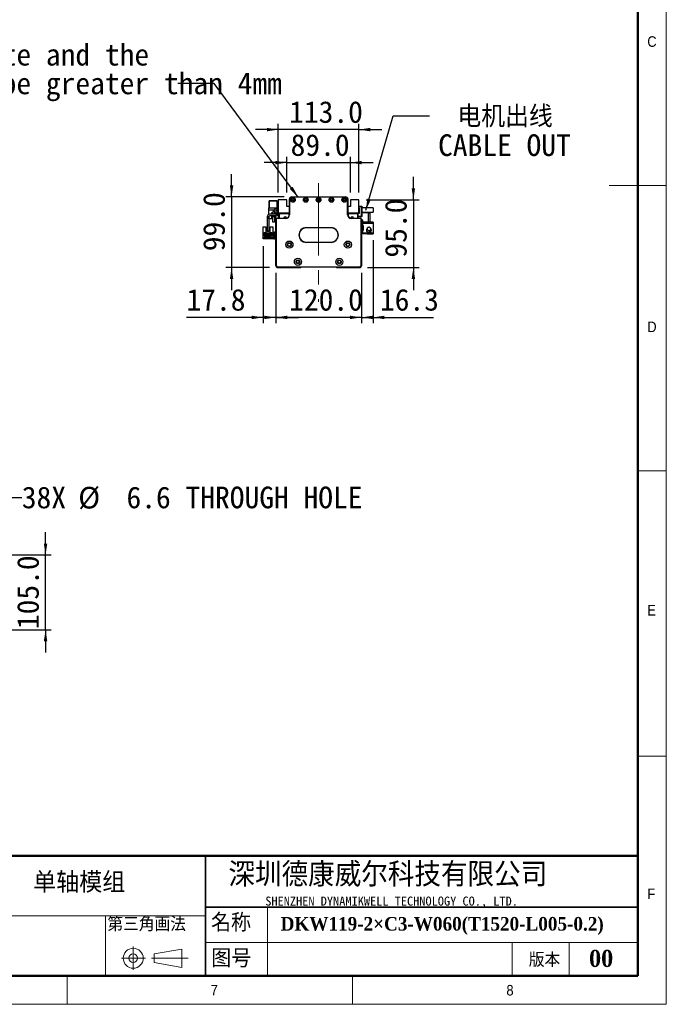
# Model space of a CAD drawing. Header units: millimetres. Extents: x 40 to 3320, y 40 to 2336.
# Tile 6 of 8: x 2413 to 3320, y 40 to 1420. Entities that reach past the tile are written whole.
import ezdxf

# ---------------------------------------------------------------- set-up
doc = ezdxf.new("R2010")
doc.units = ezdxf.units.MM
doc.header["$LTSCALE"] = 8
doc.linetypes.add('CENTERX2', pattern=[20.32, 12.7, -2.54, 2.54, -2.54])
doc.layers.add('DIMNS', color=7, linetype='Continuous')
doc.styles.add('SLDTEXTSTYLE1', font='Gothic.ttf', dxfattribs={"width": 0.913})
doc.styles.add('SLDTEXTSTYLE2', font='timesbd.ttf', dxfattribs={"width": 0.933})
doc.styles.add('SLDTEXTSTYLE4', font='txt', dxfattribs={"bigfont": 'bigfont'})
doc.styles.add('SLDTEXTSTYLE5', font='txt', dxfattribs={"bigfont": 'bigfont'})
doc.styles.add('SLDTEXTSTYLE6', font='txt')
doc.styles.add('SLDTEXTSTYLE7', font='timesbd.ttf', dxfattribs={"width": 0.933, "bigfont": 'bigfont'})
doc.styles.add('SLDTEXTSTYLE8', font='txt')
doc.styles.add('SLDTEXTSTYLE9', font='txt', dxfattribs={"bigfont": 'bigfont'})
doc.dimstyles.new('SLDDIMSTYLE1', dxfattribs={"dimtxt": 30.4, "dimasz": 16, "dimexe": 0, "dimexo": 0.0625, "dimgap": 7.6, "dimtad": 2, "dimdec": 1, "dimrnd": 1e-09, "dimzin": 4, "dimdsep": 46, "dimtxsty": 'SLDTEXTSTYLE8', "dimsah": 1, "dimcen": 0.09, "dimadec": 0, "dimazin": 1, "dimtfac": 1, "dimtdec": 1, "dimtmove": 0, "dimatfit": 0, "dimfxl": 0, "dimfrac": 2, "dimtolj": 1, "dimtzin": 12, "dimarcsym": 0})
doc.dimstyles.new('SLDDIMSTYLE2', dxfattribs={"dimtxt": 0.18, "dimasz": 16, "dimexe": 0, "dimexo": 0.0625, "dimgap": 0, "dimtad": 0, "dimtih": 1, "dimtoh": 1, "dimdec": 0, "dimrnd": 1e-09, "dimzin": 0, "dimdsep": 46, "dimtxsty": 'Standard', "dimsah": 1, "dimcen": 0.09, "dimadec": 0, "dimazin": 0, "dimtfac": 16, "dimtdec": 0, "dimtofl": 0, "dimtmove": 0, "dimatfit": 3, "dimfxl": 0, "dimfrac": 2, "dimtolj": 1, "dimtzin": 0, "dimarcsym": 0})
doc.dimstyles.new('SLDDIMSTYLE3', dxfattribs={"dimtxt": 30.4, "dimasz": 16, "dimexe": 0, "dimexo": 0.0625, "dimgap": 7.6, "dimtad": 2, "dimdec": 1, "dimrnd": 1e-09, "dimzin": 12, "dimdsep": 46, "dimtxsty": 'SLDTEXTSTYLE8', "dimsah": 1, "dimcen": 0.09, "dimadec": 0, "dimazin": 3, "dimtfac": 1, "dimtdec": 1, "dimtmove": 0, "dimatfit": 0, "dimfxl": 0, "dimfrac": 2, "dimtolj": 1, "dimtzin": 12, "dimarcsym": 0})
doc.dimstyles.new('SLDDIMSTYLE6', dxfattribs={"dimtxt": 30.4, "dimasz": 16, "dimexe": 0, "dimexo": 0.0625, "dimgap": 7.6, "dimtad": 0, "dimtih": 1, "dimtoh": 1, "dimdec": 1, "dimrnd": 1e-09, "dimzin": 12, "dimdsep": 46, "dimtxsty": 'SLDTEXTSTYLE8', "dimsah": 1, "dimcen": 0, "dimadec": 0, "dimazin": 3, "dimtfac": 1, "dimtdec": 1, "dimtofl": 0, "dimtmove": 0, "dimatfit": 3, "dimfxl": 0, "dimfrac": 2, "dimtolj": 1, "dimtzin": 12, "dimarcsym": 0})

# ---------------------------------------------------------------- blocks, each defined once
blk = doc.blocks.new('_D_6')
at = {"layer": 'DIMNS'}
for p, q in [((2772.5, 1065.4), (2772.5, 995)), ((2892.5, 1065.4), (2892.5, 995)), ((2772.5, 1003), (2740.5, 1003)), ((2892.5, 1003), (2772.5, 1003)), ((2892.5, 1003), (2924.5, 1003))]:
    blk.add_line(p, q, dxfattribs=at)
for points in [[(2772.5, 1003), (2756.5, 1005.4), (2756.5, 1000.6)], [(2892.5, 1003), (2908.5, 1000.6), (2908.5, 1005.4)]]:
    blk.add_solid(points, dxfattribs=at)
at = {"layer": 'DIMNS', "insert": (2791.2, 1042.9), "char_height": 30.4, "attachment_point": 1, "style": 'SLDTEXTSTYLE8'}
blk.add_mtext('120.0', dxfattribs=at)
blk = doc.blocks.new('_D_7')
at = {"layer": 'DIMNS'}
for p, q in [((2754.7, 1102.9), (2754.7, 995)), ((2772.5, 1065.4), (2772.5, 995)), ((2754.7, 1003), (2647.3, 1003)), ((2772.5, 1003), (2754.7, 1003)), ((2772.5, 1003), (2804.5, 1003))]:
    blk.add_line(p, q, dxfattribs=at)
for points in [[(2754.7, 1003), (2738.7, 1005.4), (2738.7, 1000.6)], [(2772.5, 1003), (2788.5, 1000.6), (2788.5, 1005.4)]]:
    blk.add_solid(points, dxfattribs=at)
at = {"layer": 'DIMNS', "insert": (2647.3, 1042.9), "char_height": 30.4, "attachment_point": 1, "style": 'SLDTEXTSTYLE8'}
blk.add_mtext('17.8', dxfattribs=at)
blk = doc.blocks.new('_D_8')
at = {"layer": 'DIMNS'}
for p, q in [((2710.5, 1172), (2710.5, 1204)), ((2784.4, 1172), (2702.5, 1172)), ((2710.5, 1172), (2710.5, 1073)), ((2763.9, 1073), (2702.5, 1073)), ((2710.5, 1073), (2710.5, 1041))]:
    blk.add_line(p, q, dxfattribs=at)
for points in [[(2710.5, 1172), (2712.9, 1188), (2708.1, 1188)], [(2710.5, 1073), (2708.1, 1057), (2712.9, 1057)]]:
    blk.add_solid(points, dxfattribs=at)
at = {"layer": 'DIMNS', "insert": (2670.6, 1095.8), "char_height": 30.4, "attachment_point": 1, "rotation": 90, "style": 'SLDTEXTSTYLE8'}
blk.add_mtext('99.0', dxfattribs=at)
blk = doc.blocks.new('_D_9')
at = {"layer": 'DIMNS'}
for p, q in [((2788, 1220), (2756, 1220)), ((2788, 1178.2), (2788, 1228)), ((2788, 1220), (2877, 1220)), ((2877, 1178.2), (2877, 1228)), ((2877, 1220), (2909, 1220))]:
    blk.add_line(p, q, dxfattribs=at)
for points in [[(2788, 1220), (2772, 1222.4), (2772, 1217.6)], [(2877, 1220), (2893, 1217.6), (2893, 1222.4)]]:
    blk.add_solid(points, dxfattribs=at)
at = {"layer": 'DIMNS', "insert": (2793.3, 1259.9), "char_height": 30.4, "attachment_point": 1, "style": 'SLDTEXTSTYLE8'}
blk.add_mtext('89.0', dxfattribs=at)
blk = doc.blocks.new('_D_10')
at = {"layer": 'DIMNS'}
for p, q in [((2776, 1178.2), (2776, 1274.3)), ((2889, 1178.2), (2889, 1274.3)), ((2776, 1266.3), (2744, 1266.3)), ((2889, 1266.3), (2776, 1266.3)), ((2889, 1266.3), (2921, 1266.3))]:
    blk.add_line(p, q, dxfattribs=at)
for points in [[(2776, 1266.3), (2760, 1268.7), (2760, 1263.9)], [(2889, 1266.3), (2905, 1263.9), (2905, 1268.7)]]:
    blk.add_solid(points, dxfattribs=at)
at = {"layer": 'DIMNS', "insert": (2791.2, 1306.2), "char_height": 30.4, "attachment_point": 1, "style": 'SLDTEXTSTYLE8'}
blk.add_mtext('113.0', dxfattribs=at)
blk = doc.blocks.new('_D_11')
at = {"layer": 'DIMNS'}
for p, q in [((2965.4, 1168), (2965.4, 1200)), ((2899.2, 1168), (2973.4, 1168)), ((2965.4, 1168), (2965.4, 1073)), ((2901.2, 1073), (2973.4, 1073)), ((2965.4, 1073), (2965.4, 1041))]:
    blk.add_line(p, q, dxfattribs=at)
for points in [[(2965.4, 1168), (2967.8, 1184), (2963, 1184)], [(2965.4, 1073), (2963, 1057), (2967.8, 1057)]]:
    blk.add_solid(points, dxfattribs=at)
at = {"layer": 'DIMNS', "insert": (2925.5, 1086.8), "char_height": 30.4, "attachment_point": 1, "rotation": 90, "style": 'SLDTEXTSTYLE8'}
blk.add_mtext('95.0', dxfattribs=at)
blk = doc.blocks.new('_D_12')
at = {"layer": 'DIMNS'}
for p, q in [((2908.8, 1111.2), (2908.8, 995)), ((2892.5, 1065.4), (2892.5, 995)), ((2892.5, 1003), (2860.5, 1003)), ((2892.5, 1003), (2908.8, 1003)), ((2908.8, 1003), (2993.4, 1003))]:
    blk.add_line(p, q, dxfattribs=at)
for points in [[(2892.5, 1003), (2876.5, 1005.4), (2876.5, 1000.6)], [(2908.8, 1003), (2924.8, 1000.6), (2924.8, 1005.4)]]:
    blk.add_solid(points, dxfattribs=at)
at = {"layer": 'DIMNS', "insert": (2918.5, 1042.9), "char_height": 30.4, "attachment_point": 1, "style": 'SLDTEXTSTYLE8'}
blk.add_mtext('16.3', dxfattribs=at)
blk = doc.blocks.new('SW_NOTE_4')
at = {"layer": 'DIMNS', "color": 0, "char_height": 30.4, "attachment_point": 2}
for s, insert, style in [('电机出线', (106.1, 14.3), 'SLDTEXTSTYLE9'), ('CABLE OUT', (105.2, -25.9), 'SLDTEXTSTYLE8')]:
    blk.add_mtext(s, dxfattribs=dict(at, insert=insert, style=style))
blk = doc.blocks.new('SW_NOTE_5')
at = {"layer": 'DIMNS', "color": 0, "char_height": 30.4, "attachment_point": 1, "style": 'SLDTEXTSTYLE8'}
for s, insert in [('The distance between the load plate and the ', (-929.6, 55.4)), ('steel belt protection belt shall be greater than 4mm', (-929.6, 15.2))]:
    blk.add_mtext(s, dxfattribs=dict(at, insert=insert))
blk = doc.blocks.new('_D_14')
at = {"layer": 'DIMNS'}
for p, q in [((2449.7, 670), (2449.7, 702)), ((2320, 670), (2457.7, 670)), ((2449.7, 565), (2449.7, 670)), ((2320, 565), (2457.7, 565)), ((2449.7, 565), (2449.7, 533))]:
    blk.add_line(p, q, dxfattribs=at)
for points in [[(2449.7, 670), (2452.1, 686), (2447.3, 686)], [(2449.7, 565), (2447.3, 549), (2452.1, 549)]]:
    blk.add_solid(points, dxfattribs=at)
at = {"layer": 'DIMNS', "insert": (2409.8, 566), "char_height": 30.4, "attachment_point": 1, "rotation": 90, "style": 'SLDTEXTSTYLE8'}
blk.add_mtext('105.0', dxfattribs=at)
blk = doc.blocks.new('_D_17')
at = {"layer": 'DIMNS'}
for p, q in [((2306.3, 672.3), (2384.4, 750.5)), ((2384.4, 750.5), (2416.4, 750.5))]:
    blk.add_line(p, q, dxfattribs=at)
blk.add_solid([(2306.3, 672.3), (2319.3, 682), (2315.9, 685.3)], dxfattribs=at)
at = {"layer": 'DIMNS', "char_height": 30.4, "attachment_point": 1, "style": 'SLDTEXTSTYLE8'}
for s, insert in [('38X ', (2416.4, 765.8)), ('%%c', (2495.5, 765.5)), (' 6.6 THROUGH HOLE', (2542.5, 765.8))]:
    blk.add_mtext(s, dxfattribs=dict(at, insert=insert))

msp = doc.modelspace()

# ---------------------------------------------------------------- linework, layer by layer
at = {"color": 7, "linetype": 'Continuous', "lineweight": 18}
for p, q in [((3320, 40), (3320, 2336)), ((3280, 2296), (3280, 80)), ((3320, 1188), (3240, 1188)), ((3280, 788), (3320, 788)), ((3280, 388), (3320, 388)), ((2760.74, 176), (2760.74, 80)), ((2201.48, 164), (2674.01, 164)), ((2533.82, 164), (2533.82, 80)), ((2674.01, 126.72), (3280, 126.72)), ((3104, 126.72), (3104, 80)), ((3184, 126.72), (3184, 80)), ((2572.64, 121.19), (2572.64, 88.5)), ((2601.91, 110.55), (2640.75, 117.27)), ((2601.91, 98.55), (2601.91, 110.55)), ((2640.75, 117.27), (2640.75, 91.68)), ((2556, 104.55), (2589.61, 104.55)), ((2598.44, 104.55), (2649.56, 104.55)), ((2601.91, 98.55), (2640.75, 91.68)), ((80, 80), (3280, 80)), ((984, 80), (3280, 80)), ((2480, 40), (2480, 80)), ((2880, 80), (2880, 40)), ((40, 40), (3320, 40))]:
    msp.add_line(p, q, dxfattribs=at)
at = {"color": 7, "linetype": 'Continuous', "lineweight": 50}
for p, q in [((3280, 2296), (3280, 80)), ((3280, 248), (1464, 248)), ((80, 80), (3280, 80))]:
    msp.add_line(p, q, dxfattribs=at)
at = {"color": 7, "linetype": 'Continuous', "lineweight": 25}
for p, q in [((2763.34, 1166.54), (2763.04, 1166.24)), ((2763.34, 1166.24), (2763.04, 1166.12)), ((2763.04, 1166.12), (2763.04, 1166.24)), ((2763.04, 1156.97), (2763.04, 1166.12)), ((2763.34, 1166.54), (2763.34, 1166.24)), ((2763.34, 1166.54), (2774.04, 1166.54)), ((2763.34, 1166.24), (2763.34, 1156.84)), ((2774.04, 1166.24), (2763.34, 1166.24)), ((2774.04, 1165.54), (2774.04, 1166.54)), ((2774.04, 1166.54), (2776.04, 1166.54)), ((2774.04, 1165.54), (2774.04, 1157.04)), ((2776.04, 1165.54), (2774.04, 1165.54)), ((2776.04, 1168.04), (2776.04, 1149.54)), ((2788.04, 1168.04), (2776.04, 1168.04)), ((2788.04, 1158.54), (2788.04, 1168.04)), ((2791.54, 1169.04), (2791.54, 1169.24)), ((2791.54, 1169.24), (2791.55, 1169.24)), ((2791.54, 1147.04), (2791.54, 1169.04)), ((2791.54, 1169.04), (2791.84, 1169.04)), ((2791.84, 1169.04), (2791.84, 1147.04)), ((2794.54, 1172.04), (2870.54, 1172.04)), ((2794.54, 1172.04), (2794.54, 1171.74)), ((2870.54, 1171.74), (2794.54, 1171.74)), ((2870.54, 1172.04), (2870.54, 1171.74)), ((2873.24, 1147.04), (2873.24, 1169.04)), ((2873.54, 1169.04), (2873.24, 1169.04)), ((2873.54, 1169.24), (2873.54, 1169.24)), ((2873.54, 1169.24), (2873.54, 1169.04)), ((2873.54, 1169.04), (2873.54, 1147.04)), ((2889.04, 1168.04), (2877.04, 1168.04)), ((2877.04, 1168.04), (2877.04, 1158.54)), ((2889.04, 1149.54), (2889.04, 1168.04)), ((2762.74, 1156.54), (2774.04, 1156.54)), ((2762.74, 1153.94), (2762.74, 1156.54)), ((2762.74, 1153.94), (2770.4, 1153.94)), ((2762.74, 1147.29), (2762.74, 1153.94)), ((2763.34, 1156.84), (2763.04, 1156.97)), ((2763.04, 1156.84), (2763.04, 1156.97)), ((2763.04, 1156.84), (2763.34, 1156.54)), ((2763.34, 1156.84), (2774.04, 1156.84)), ((2763.34, 1156.84), (2763.34, 1156.54)), ((2772.54, 1147.54), (2764.04, 1147.54)), ((2767.04, 1150.04), (2768.54, 1150.04)), ((2767.04, 1147.54), (2767.04, 1150.04)), ((2768.54, 1150.56), (2768.54, 1147.54)), ((2770.54, 1150.54), (2770.54, 1147.54)), ((2770.54, 1150.04), (2772.04, 1150.04)), ((2772.04, 1150.04), (2772.04, 1147.54)), ((2774.04, 1157.04), (2776.04, 1157.04)), ((2774.04, 1156.04), (2774.04, 1157.04)), ((2776.04, 1156.04), (2774.04, 1156.04)), ((2774.04, 1156.04), (2774.04, 1149.04)), ((2776.04, 1149.54), (2791.54, 1149.54)), ((2776.04, 1149.54), (2776.04, 1149.04)), ((2776.34, 1142.04), (2776.34, 1149.54)), ((2777.04, 1148.54), (2778.04, 1149.54)), ((2777.04, 1148.54), (2777.04, 1143.54)), ((2777.64, 1147.49), (2778.59, 1148.44)), ((2777.64, 1142.04), (2777.64, 1147.49)), ((2790.79, 1148.44), (2778.59, 1148.44)), ((2791.54, 1158.54), (2788.04, 1158.54)), ((2788.96, 1149.54), (2789.17, 1149.34)), ((2791.54, 1149.04), (2789.88, 1149.04)), ((2790.79, 1148.44), (2790.79, 1144.4)), ((2791.54, 1148.44), (2790.79, 1148.44)), ((2791.84, 1147.04), (2791.54, 1147.04)), ((2873.54, 1147.04), (2873.24, 1147.04)), ((2877.04, 1158.54), (2873.54, 1158.54)), ((2873.54, 1149.54), (2889.04, 1149.54)), ((2875.21, 1149.04), (2873.54, 1149.04)), ((2874.3, 1148.44), (2873.54, 1148.44)), ((2874.3, 1144.4), (2874.3, 1148.44)), ((2886.5, 1148.44), (2874.3, 1148.44)), ((2876.12, 1149.54), (2875.92, 1149.34)), ((2875.92, 1149.34), (2876.12, 1149.54)), ((2886.5, 1148.44), (2887.45, 1147.49)), ((2888.05, 1148.54), (2887.05, 1149.54)), ((2887.45, 1142.04), (2887.45, 1147.49)), ((2888.05, 1142.04), (2888.05, 1148.54)), ((2889.54, 1148.54), (2888.05, 1148.54)), ((2889.04, 1159.04), (2892.74, 1159.04)), ((2892.74, 1158.04), (2889.04, 1158.04)), ((2889.04, 1156.54), (2889.54, 1156.54)), ((2889.04, 1150.54), (2889.54, 1150.54)), ((2889.54, 1149.54), (2889.04, 1149.54)), ((2889.54, 1156.54), (2889.54, 1148.54)), ((2892.74, 1158.04), (2892.74, 1159.04)), ((2892.74, 1159.04), (2893.04, 1158.74)), ((2892.74, 1159.04), (2892.75, 1159.04)), ((2892.74, 1145.04), (2892.74, 1158.04)), ((2893.04, 1157.92), (2892.74, 1158.04)), ((2892.75, 1159.04), (2892.75, 1159.04)), ((2892.75, 1159.04), (2893.05, 1158.74)), ((2893.04, 1158.74), (2893.04, 1157.92)), ((2893.04, 1157.92), (2893.04, 1145.17)), ((2893.05, 1157.92), (2893.04, 1157.92)), ((2909.04, 1156.54), (2893.04, 1156.54)), ((2893.04, 1150.54), (2909.04, 1150.54)), ((2902.44, 1149.54), (2893.04, 1149.54)), ((2893.05, 1158.74), (2893.05, 1157.92)), ((2893.05, 1157.92), (2893.05, 1156.54)), ((2893.05, 1150.54), (2893.05, 1149.54)), ((2902.44, 1136.54), (2902.44, 1149.54)), ((2902.44, 1149.54), (2904.44, 1149.54)), ((2904.44, 1149.54), (2904.44, 1136.54)), ((2909.04, 1156.54), (2909.04, 1150.54)), ((2760.54, 1144.04), (2760.54, 1124.54)), ((2762.54, 1144.04), (2762.54, 1124.54)), ((2762.74, 1141.04), (2762.74, 1144.79)), ((2767.04, 1141.04), (2762.74, 1141.04)), ((2772.54, 1145.54), (2764.04, 1145.54)), ((2767.04, 1141.04), (2767.04, 1145.54)), ((2768.54, 1145.54), (2768.54, 1144.54)), ((2768.54, 1144.54), (2770.54, 1144.54)), ((2768.54, 1136.54), (2768.54, 1144.54)), ((2770.54, 1136.54), (2768.54, 1136.54)), ((2770.54, 1145.54), (2770.54, 1144.54)), ((2770.54, 1144.54), (2770.54, 1136.54)), ((2772.04, 1145.54), (2772.04, 1141.04)), ((2772.63, 1141.04), (2772.04, 1141.04)), ((2772.84, 1140.54), (2772.54, 1140.54)), ((2772.54, 1075.54), (2772.54, 1140.54)), ((2772.84, 1140.54), (2772.84, 1075.67)), ((2774.04, 1141.74), (2774.04, 1142.04)), ((2774.04, 1142.04), (2786.54, 1142.04)), ((2786.54, 1141.74), (2774.04, 1141.74)), ((2777.04, 1143.54), (2777.04, 1142.04)), ((2777.34, 1143.24), (2777.04, 1143.54)), ((2777.34, 1143.24), (2777.34, 1142.04)), ((2786.54, 1141.74), (2786.54, 1142.04)), ((2878.54, 1142.04), (2891.04, 1142.04)), ((2878.54, 1142.04), (2878.54, 1141.74)), ((2891.04, 1141.74), (2878.54, 1141.74)), ((2888.05, 1145.04), (2892.74, 1145.04)), ((2892.74, 1144.04), (2888.05, 1144.04)), ((2891.04, 1142.04), (2891.04, 1141.74)), ((2892.24, 1075.67), (2892.24, 1140.54)), ((2892.54, 1140.54), (2892.24, 1140.54)), ((2892.54, 1140.54), (2892.54, 1075.54)), ((2894.44, 1139.54), (2892.54, 1139.54)), ((2893.04, 1145.17), (2892.74, 1145.04)), ((2892.74, 1144.04), (2892.74, 1145.04)), ((2893.04, 1144.34), (2892.74, 1144.04)), ((2893.04, 1145.17), (2893.04, 1144.34)), ((2894.44, 1136.54), (2894.44, 1139.54)), ((2894.44, 1136.54), (2894.44, 1135.34)), ((2902.44, 1136.54), (2894.44, 1136.54)), ((2894.44, 1135.34), (2908.84, 1135.34)), ((2894.44, 1131.34), (2894.44, 1135.34)), ((2900.44, 1136.54), (2900.44, 1136.34)), ((2908.84, 1136.34), (2900.44, 1136.34)), ((2904.44, 1136.54), (2902.44, 1136.54)), ((2908.84, 1136.34), (2908.84, 1135.34)), ((2908.84, 1135.34), (2908.84, 1121.34)), ((2754.84, 1129.94), (2758.54, 1129.94)), ((2754.84, 1121.04), (2754.84, 1129.94)), ((2754.84, 1115.04), (2754.84, 1121.04)), ((2755.64, 1121.04), (2754.84, 1121.04)), ((2755.64, 1121.04), (2756.14, 1121.54)), ((2758.74, 1121.54), (2756.14, 1121.54)), ((2756.54, 1120.99), (2758.74, 1120.99)), ((2756.54, 1117.54), (2756.54, 1120.99)), ((2757.34, 1119.19), (2765.74, 1119.19)), ((2757.34, 1117.54), (2757.34, 1119.19)), ((2758.79, 1118.14), (2758.29, 1118.14)), ((2758.29, 1118.14), (2758.29, 1117.64)), ((2758.54, 1129.94), (2758.54, 1121.54)), ((2758.74, 1120.99), (2758.74, 1121.54)), ((2758.74, 1121.54), (2764.34, 1121.54)), ((2759.09, 1120.99), (2758.74, 1120.99)), ((2758.79, 1117.64), (2758.79, 1118.14)), ((2759.09, 1119.89), (2759.09, 1120.99)), ((2763.99, 1119.89), (2759.09, 1119.89)), ((2760.29, 1118.14), (2760.29, 1117.64)), ((2760.79, 1118.14), (2760.29, 1118.14)), ((2760.54, 1123.54), (2760.54, 1124.54)), ((2760.54, 1124.54), (2762.54, 1124.54)), ((2762.54, 1123.54), (2760.54, 1123.54)), ((2760.74, 1119.89), (2760.74, 1120.49)), ((2760.74, 1120.49), (2762.34, 1120.49)), ((2760.79, 1117.64), (2760.79, 1118.14)), ((2762.29, 1118.14), (2762.29, 1117.64)), ((2762.79, 1118.14), (2762.29, 1118.14)), ((2762.34, 1119.89), (2762.34, 1120.49)), ((2762.54, 1124.54), (2762.54, 1123.54)), ((2762.79, 1117.64), (2762.79, 1118.14)), ((2763.99, 1120.99), (2763.99, 1119.89)), ((2764.34, 1120.99), (2763.99, 1120.99)), ((2764.29, 1118.14), (2764.29, 1117.64)), ((2764.79, 1118.14), (2764.29, 1118.14)), ((2764.34, 1121.54), (2764.34, 1120.99)), ((2766.94, 1121.54), (2764.34, 1121.54)), ((2764.34, 1120.99), (2766.54, 1120.99)), ((2764.54, 1121.54), (2764.54, 1129.94)), ((2764.54, 1129.94), (2768.24, 1129.94)), ((2764.79, 1117.64), (2764.79, 1118.14)), ((2765.74, 1119.19), (2765.74, 1117.54)), ((2766.54, 1120.99), (2766.54, 1117.54)), ((2766.94, 1121.54), (2767.44, 1121.04)), ((2768.24, 1121.04), (2767.44, 1121.04)), ((2768.24, 1129.94), (2768.24, 1121.04)), ((2768.24, 1121.04), (2768.24, 1115.04)), ((2770.54, 1122.04), (2770.54, 1123.04)), ((2770.54, 1123.04), (2772.54, 1123.04)), ((2772.54, 1122.04), (2770.54, 1122.04)), ((2770.54, 1114.04), (2770.54, 1122.04)), ((2815.04, 1128.84), (2815.04, 1128.54)), ((2815.04, 1128.84), (2850.04, 1128.84)), ((2850.04, 1128.54), (2815.04, 1128.54)), ((2840.04, 1128.54), (2840.04, 1128.49)), ((2850.04, 1128.84), (2850.04, 1128.54)), ((2895.44, 1131.34), (2894.44, 1131.34)), ((2894.44, 1131.34), (2894.44, 1130.84)), ((2894.44, 1130.84), (2894.44, 1125.84)), ((2895.44, 1130.84), (2894.44, 1130.84)), ((2894.44, 1125.34), (2894.44, 1125.84)), ((2894.44, 1125.84), (2895.44, 1125.84)), ((2894.44, 1121.34), (2894.44, 1125.34)), ((2894.44, 1125.34), (2895.44, 1125.34)), ((2894.44, 1121.34), (2894.44, 1120.14)), ((2908.84, 1121.34), (2894.44, 1121.34)), ((2900.44, 1120.14), (2894.44, 1120.14)), ((2895.44, 1125.34), (2895.44, 1131.34)), ((2899.89, 1126.14), (2899.79, 1125.34)), ((2900.13, 1126.78), (2899.99, 1126.46)), ((2900, 1126.92), (2900.04, 1126.93)), ((2900.04, 1123.75), (2900, 1123.77)), ((2900.04, 1126.93), (2900.42, 1127.51)), ((2900.2, 1126.86), (2900.04, 1126.93)), ((2900.16, 1126.76), (2900.04, 1126.82)), ((2900.44, 1120.34), (2908.84, 1120.34)), ((2900.44, 1120.34), (2900.44, 1120.14)), ((2905.33, 1125.9), (2905.36, 1125.92)), ((2908.84, 1121.34), (2908.84, 1120.34)), ((2754.74, 1113.04), (2754.74, 1115.04)), ((2754.74, 1115.04), (2755.74, 1115.04)), ((2755.74, 1113.04), (2754.74, 1113.04)), ((2755.74, 1115.04), (2755.74, 1113.04)), ((2769.54, 1115.04), (2755.74, 1115.04)), ((2769.54, 1113.04), (2755.74, 1113.04)), ((2757.34, 1117.54), (2756.54, 1117.54)), ((2757.34, 1116.49), (2757.34, 1117.54)), ((2758.54, 1116.49), (2757.34, 1116.49)), ((2758.29, 1117.64), (2758.79, 1117.64)), ((2758.54, 1115.69), (2758.54, 1116.49)), ((2764.54, 1116.49), (2758.54, 1116.49)), ((2764.54, 1115.69), (2758.54, 1115.69)), ((2760.29, 1117.64), (2760.79, 1117.64)), ((2762.29, 1117.64), (2762.79, 1117.64)), ((2764.29, 1117.64), (2764.79, 1117.64)), ((2764.54, 1116.49), (2764.54, 1115.69)), ((2765.74, 1116.49), (2764.54, 1116.49)), ((2765.74, 1117.54), (2765.74, 1116.49)), ((2766.54, 1117.54), (2765.74, 1117.54)), ((2769.54, 1115.04), (2769.54, 1113.04)), ((2770.54, 1114.04), (2772.54, 1114.04)), ((2770.54, 1113.04), (2770.54, 1114.04)), ((2772.54, 1113.04), (2770.54, 1113.04)), ((2815.04, 1108.54), (2815.04, 1108.24)), ((2815.04, 1108.54), (2850.04, 1108.54)), ((2850.04, 1108.24), (2815.04, 1108.24)), ((2850.04, 1108.54), (2850.04, 1108.24)), ((2772.84, 1075.67), (2772.54, 1075.54)), ((2774.54, 1073.54), (2772.54, 1075.54)), ((2772.84, 1075.67), (2774.67, 1073.84)), ((2773.04, 1075.04), (2773.04, 1074.04)), ((2773.04, 1074.04), (2774.04, 1073.04)), ((2774.04, 1073.04), (2807.54, 1073.04)), ((2774.67, 1073.84), (2774.54, 1073.54)), ((2890.54, 1073.54), (2774.54, 1073.54)), ((2774.67, 1073.84), (2890.42, 1073.84)), ((2807.54, 1073.04), (2808.04, 1073.54)), ((2857.04, 1073.54), (2857.54, 1073.04)), ((2857.54, 1073.04), (2891.04, 1073.04)), ((2890.42, 1073.84), (2892.24, 1075.67)), ((2890.42, 1073.84), (2890.54, 1073.54)), ((2892.54, 1075.54), (2890.54, 1073.54)), ((2891.04, 1073.04), (2892.04, 1074.04)), ((2892.04, 1074.04), (2892.04, 1075.04)), ((2892.24, 1075.67), (2892.54, 1075.54))]:
    msp.add_line(p, q, dxfattribs=at)
at = {"color": 7, "linetype": 'Continuous', "lineweight": 35}
for p, q in [((2674.01, 248), (2674.01, 80)), ((2674.01, 176), (3280, 176))]:
    msp.add_line(p, q, dxfattribs=at)
at = {"color": 7, "linetype": 'Continuous', "lineweight": 25, "flags": 128}
for points in [[(2825.39, 1128.54), (2825.04, 1128.49), (2824.69, 1128.54)], [(2840.39, 1128.54), (2840.04, 1128.49), (2839.69, 1128.54)], [(2769.54, 1113.04), (2770.13, 1113.1), (2770.54, 1113.22)]]:
    msp.add_lwpolyline(points, dxfattribs=at)
at = {"color": 7, "linetype": 'Continuous', "lineweight": 25}
for centre, radius in [((2796.54, 1167.79), 3.25), ((2796.54, 1167.79), 3), ((2796.54, 1167.79), 1.6), ((2796.54, 1167.79), 1.25), ((2814.54, 1167.79), 3.25), ((2814.54, 1167.79), 3), ((2814.54, 1167.79), 1.6), ((2814.54, 1167.79), 1.25), ((2832.54, 1167.79), 3.25), ((2832.54, 1167.79), 3), ((2832.54, 1167.79), 1.6), ((2832.54, 1167.79), 1.25), ((2850.54, 1167.79), 3.25), ((2850.54, 1167.79), 3), ((2850.54, 1167.79), 1.6), ((2850.54, 1167.79), 1.25), ((2868.54, 1167.79), 3.25), ((2868.54, 1167.79), 3), ((2868.54, 1167.79), 1.6), ((2868.54, 1167.79), 1.25), ((2791.54, 1105.04), 5.03), ((2791.54, 1105.04), 5), ((2791.54, 1105.04), 2.65), ((2791.54, 1105.04), 2.1), ((2873.54, 1105.04), 5.02), ((2873.54, 1105.04), 5), ((2873.54, 1105.04), 2.65), ((2873.54, 1105.04), 2.1), ((2803.54, 1081), 5.03), ((2803.54, 1081), 5), ((2803.54, 1081), 2.65), ((2803.54, 1081), 2.1), ((2861.54, 1081), 5.02), ((2861.54, 1081), 5), ((2861.54, 1081), 2.65), ((2861.54, 1081), 2.1)]:
    msp.add_circle(centre, radius, dxfattribs=at)
at = {"color": 7, "linetype": 'Continuous', "lineweight": 18}
for radius in [14, 6]:
    msp.add_circle((2572.64, 104.55), radius, dxfattribs=at)
at = {"color": 7, "linetype": 'Continuous', "lineweight": 25}
for centre, radius, start, end in [((2794.54, 1169.04), 3, 90, 180), ((2794.54, 1169.04), 2.7, 90, 180), ((2870.54, 1169.04), 3, 0, 90), ((2870.54, 1169.04), 2.7, 0, 90), ((2764.04, 1144.04), 3.5, 90, 180), ((2772.54, 1150.56), 4, 94.78019, 180), ((2772.54, 1150.54), 2, 94.78019, 180), ((2772.04, 1156.54), 2, 274.78019, 0), ((2772.04, 1156.52), 4, 274.78019, 300), ((2772.54, 1149.04), 1.5, 270, 0), ((2772.54, 1149.04), 3.5, 270, 0), ((2786.54, 1147.04), 5.3, 270, 0), ((2786.54, 1147.04), 5, 270, 0), ((2789.88, 1150.04), 1, 224.99989, 270), ((2878.54, 1147.04), 5.3, 180, 270), ((2878.54, 1147.04), 5, 180, 270), ((2875.21, 1150.04), 1, 270, 315.00006), ((2875.21, 1150.04), 1, 270, 315.00006), ((2764.04, 1144.04), 1.5, 90, 180), ((2774.04, 1140.54), 1.5, 90, 180), ((2774.04, 1140.54), 1.2, 90, 180), ((2785.54, 1142.04), 2, 90, 180), ((2785.54, 1142.04), 2, 2.85229, 90), ((2879.55, 1142.04), 2, 90, 177.1477), ((2879.55, 1142.04), 2, 0.00003, 90), ((2879.55, 1142.04), 2, 0.00003, 90), ((2891.04, 1140.54), 1.5, 0, 90), ((2891.04, 1140.54), 1.2, 0, 90), ((2815.04, 1118.54), 10.3, 90, 270), ((2815.04, 1118.54), 10, 90, 270), ((2850.04, 1118.54), 10.3, 270, 90), ((2850.04, 1118.54), 10, 270, 90), ((2903.04, 1125.34), 3.4, 207.88541, 44.31348), ((2903.04, 1125.34), 3.45, 237.57421, 0), ((2903.04, 1125.34), 2.5, 274.06825, 11.05475), ((2903.04, 1125.34), 2.6, 277.27427, 19.70725), ((2903.04, 1125.34), 3.45, 0, 47.89891), ((2769.54, 1116.04), 1, 270, 0)]:
    msp.add_arc(centre, radius, start, end, dxfattribs=at)
for points, knots in [([(2900.87, 1128.27), (2900.69, 1127.91), (2900.35, 1127.25), (2899.89, 1126.19), (2899.67, 1125.37), (2899.62, 1124.7), (2899.72, 1124.14), (2899.95, 1123.54), (2900.4, 1122.94), (2901.09, 1122.51), (2901.81, 1122.27), (2902.57, 1122.27), (2903.28, 1122.5), (2903.46, 1122.62), (2903.41, 1122.66), (2903.4, 1122.67)], [0, 0, 0, 0, 0.180101, 0.3300032, 0.4496497, 0.5397511, 0.574624, 0.605321, 0.6784024, 0.7214067, 0.761982, 0.8291612, 0.8886698, 0.9605962, 1, 1, 1, 1]), ([(2904.43, 1129.11), (2904.68, 1128.88), (2905.18, 1128.42), (2905.59, 1127.5), (2905.63, 1126.58), (2905.35, 1125.79), (2904.84, 1125.17), (2904.14, 1124.76), (2903.33, 1124.6), (2902.5, 1124.7), (2901.72, 1125.07), (2901.1, 1125.67), (2900.7, 1126.44), (2900.62, 1127.28), (2900.72, 1128.04), (2901.07, 1128.63), (2901.6, 1129.05), (2902.33, 1129.3), (2903.08, 1129.38), (2903.62, 1129.4), (2903.88, 1129.39), (2903.97, 1129.39), (2903.99, 1129.38), (2904.06, 1129.35), (2904.22, 1129.26), (2904.35, 1129.17), (2904.43, 1129.11)], [0, 0, 0, 0, 0.0648173, 0.1297796, 0.1897322, 0.2426193, 0.2944126, 0.3462427, 0.3987243, 0.4521993, 0.5066011, 0.561452, 0.616052, 0.6697726, 0.727068, 0.7653776, 0.8036915, 0.8589089, 0.9142291, 0.9495541, 0.964001, 0.964851, 0.965759, 0.9687104, 0.9805279, 1, 1, 1, 1]), ([(2905.27, 1124.2), (2905.37, 1124.45), (2905.56, 1124.92), (2905.61, 1125.43), (2905.52, 1125.74), (2905.49, 1125.84)], [0, 0, 0, 0, 0.4316275, 0.818559, 1, 1, 1, 1])]:
    msp.add_open_spline(points, degree=3, knots=knots, dxfattribs=at)
at = {"layer": 'DIMNS', "linetype": 'CENTERX2', "lineweight": 18}
msp.add_line((2832.54, 1191.34), (2832.54, 1024.74), dxfattribs=at)

# ---------------------------------------------------------------- block references
at = {"layer": 'DIMNS'}
for name, p in [('SW_NOTE_5', (2635.26, 1331.14)), ('SW_NOTE_4', (2987.83, 1285.58))]:
    msp.add_blockref(name, p, dxfattribs=at)

# ---------------------------------------------------------------- texts
at = {"color": 7, "linetype": 'Continuous', "lineweight": 0}
for s, insert, char_height, attachment_point, style in [('C', (3293.33, 1397.17), 14.82, 1, 'SLDTEXTSTYLE1'), ('D', (3293.33, 997.17), 14.82, 1, 'SLDTEXTSTYLE1'), ('E', (3293.33, 599.91), 14.82, 1, 'SLDTEXTSTYLE1'), ('深圳德康威尔科技有限公司', (2706.04, 238.94), 33.8667, 1, 'SLDTEXTSTYLE5'), ('单轴模组', (2432.24, 224.64), 25.4, 1, 'SLDTEXTSTYLE7'), ('F', (3293.33, 202.23), 14.82, 1, 'SLDTEXTSTYLE1'), ('SHENZHEN DYNAMIKWELL TECHNOLOGY CO., LTD.', (2757.74, 191.06), 12.7, 1, 'SLDTEXTSTYLE6'), ('名称', (2681.79, 167.24), 25.4, 1, 'SLDTEXTSTYLE4'), ('DKW119-2×C3-W060(T1520-L005-0.2)', (2779.24, 162.39), 19.05, 1, 'SLDTEXTSTYLE2'), ('图号', (2682.13, 117.17), 25.4, 1, 'SLDTEXTSTYLE4'), ('版本', (3127.2, 112.36), 20, 1, 'SLDTEXTSTYLE4'), ('00', (3228.64, 116.35), 24, 2, 'SLDTEXTSTYLE2'), ('7', (2681.17, 67.17), 14.82, 1, 'SLDTEXTSTYLE1'), ('8', (3095.82, 67.17), 14.82, 1, 'SLDTEXTSTYLE1')]:
    msp.add_mtext(s, dxfattribs=dict(at, insert=insert, char_height=char_height, attachment_point=attachment_point, style=style))
at = {"layer": 'DIMNS', "color": 7, "insert": (2536.48, 162.43), "char_height": 20, "attachment_point": 1, "style": 'SLDTEXTSTYLE4'}
msp.add_mtext('第三角画法', dxfattribs=at)

# ---------------------------------------------------------------- dimensions: what is measured, and where the dimension line sits
at = {"layer": 'DIMNS'}
for base, p1, p2, dimstyle, picture, middle in [((2776.04, 1266.29), (2889.04, 1168.04), (2776.04, 1168.04), 'SLDDIMSTYLE1', '_D_10', (2839.67, 1266.29)), ((2877.04, 1220.05), (2788.04, 1168.04), (2877.04, 1168.04), 'SLDDIMSTYLE1', '_D_9', (2830.75, 1220.05)), ((2908.84, 1003.04), (2892.54, 1075.54), (2908.84, 1121.34), 'SLDDIMSTYLE3', '_D_12', (2955.99, 1003.04)), ((2754.74, 1003.04), (2772.54, 1075.54), (2754.74, 1113.04), 'SLDDIMSTYLE3', '_D_7', (2684.76, 1003.04)), ((2772.54, 1003.04), (2892.54, 1075.54), (2772.54, 1075.54), 'SLDDIMSTYLE1', '_D_6', (2839.67, 1003.04))]:
    dim = msp.add_linear_dim(base=base, p1=p1, p2=p2, dimstyle=dimstyle, dxfattribs=at)
    dim.commit()
    dim.dimension.update_dxf_attribs({"geometry": picture, "text_midpoint": middle, "dimtype": 160})
for base, p1, p2, picture, middle in [((2710.53, 1073.04), (2794.54, 1172.04), (2774.04, 1073.04), '_D_8', (2710.53, 1133.29)), ((2965.36, 1073.04), (2889.04, 1168.04), (2891.04, 1073.04), '_D_11', (2965.36, 1124.21)), ((2449.7, 670), (2309.79, 565), (2309.79, 670), '_D_14', (2449.7, 614.4))]:
    dim = msp.add_linear_dim(base=base, p1=p1, p2=p2, angle=90, dimstyle='SLDDIMSTYLE1', dxfattribs=at)
    dim.commit()
    dim.dimension.update_dxf_attribs({"geometry": picture, "text_midpoint": middle, "dimtype": 160})
dim = msp.add_diameter_dim_2p(p1=(2301.62, 667.67), p2=(2306.29, 672.34), text='38X <> THROUGH HOLE\\P', dimstyle='SLDDIMSTYLE6', dxfattribs=at)
dim.commit()
dim.dimension.update_dxf_attribs({"geometry": '_D_17', "text_midpoint": (2667.26, 750.46), "dimtype": 163})

# ---------------------------------------------------------------- leaders
for points in [[(2803.66, 1171.74), (2686.06, 1331.14), (2635.26, 1331.14)], [(2898.82, 1153.49), (2937.03, 1285.58), (2987.83, 1285.58)]]:
    msp.add_leader(points, dimstyle='SLDDIMSTYLE2', dxfattribs=at)

doc.saveas('drawing.dxf')
